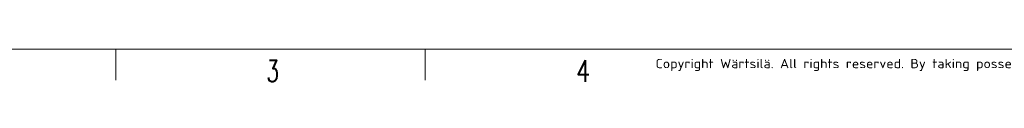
# Model space of a CAD drawing. Header units: inches. Extents: x 0 to 23760, y -13 to 16800.
# Tile 7 of 214: x 3259 to 9624, y -13 to 222. Entities that reach past the tile are written whole.
import ezdxf

# ---------------------------------------------------------------- set-up
doc = ezdxf.new("R2010")
doc.units = ezdxf.units.IN
doc.layers.add('210', color=7, linetype='Continuous', true_color=0xffffff)
doc.styles.add('iso-1', font='isocp.shx')
doc.styles.add('latin_extended', font='simplex.shx')

msp = doc.modelspace()

# ---------------------------------------------------------------- linework, layer by layer
at = {"layer": '210', "color": 7, "linetype": 'Continuous', "lineweight": 18}
for p, q in [((200, 200), (23560, 200)), ((3880, 0), (3880, 200)), ((5880, 0), (5880, 200))]:
    msp.add_line(p, q, dxfattribs=at)

# ---------------------------------------------------------------- texts
at = {"layer": '210', "color": 211, "linetype": 'Continuous', "lineweight": 13, "insert": (7369.968, 59.059), "char_height": 60, "attachment_point": 7, "line_spacing_factor": 0.963855, "style": 'iso-1'}
msp.add_mtext('\\W1.2083;Copyright Wärtsilä. All rights reserved. By taking possession of the drawing the recipient recognizes and honours these rights. Neither the whole nor any part of this drawing may be used in any way for construction, fabrication, marketing or any other', dxfattribs=at)
at = {"layer": '210', "color": 211, "linetype": 'Continuous', "lineweight": 18, "char_height": 140, "attachment_point": 7, "line_spacing_factor": 0.963855, "style": 'latin_extended'}
for s, insert in [('\\W0.6563;3', (4855.328, -10.697)), ('\\W0.7656;4', (6855.328, -10.697))]:
    msp.add_mtext(s, dxfattribs=dict(at, insert=insert))

doc.saveas('drawing.dxf')
